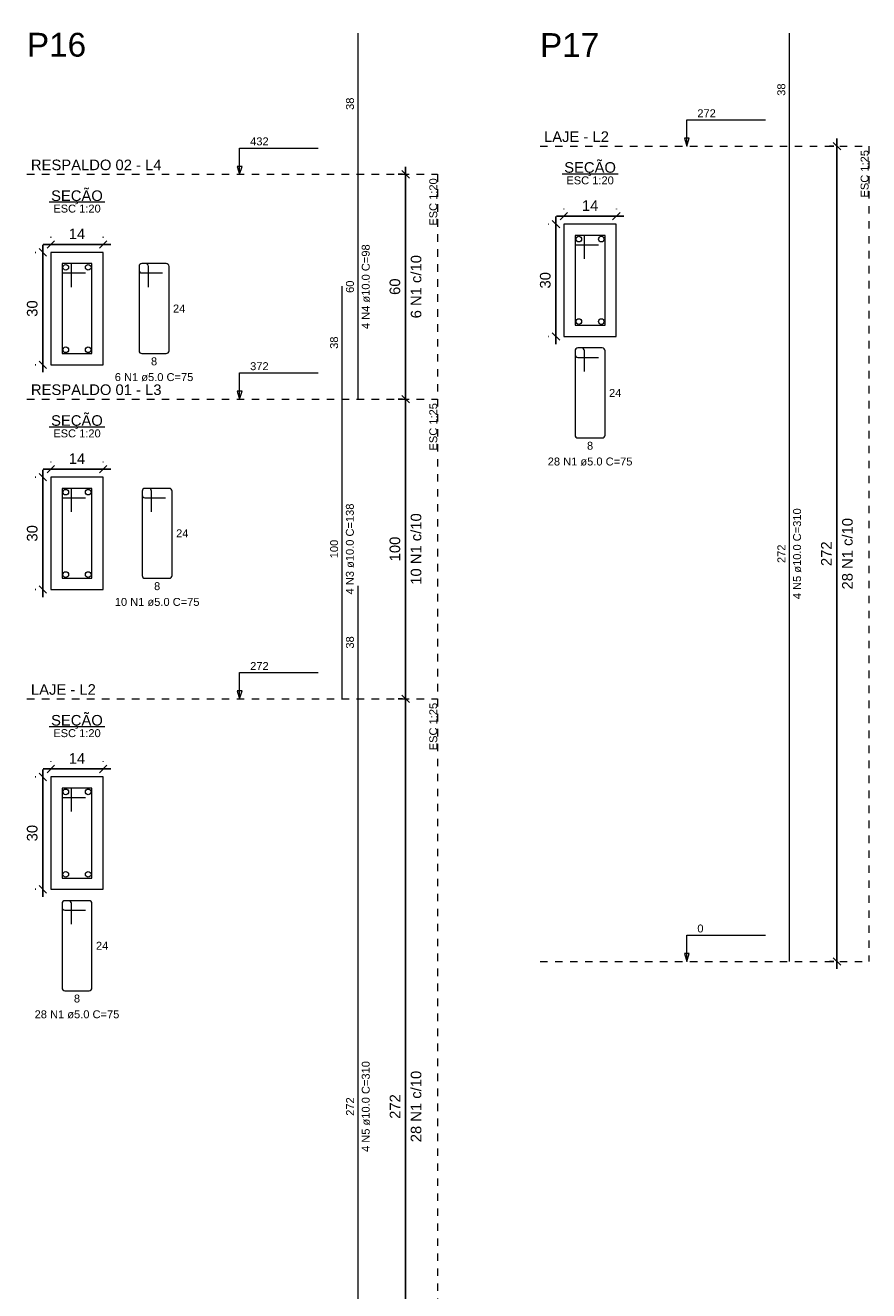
# Model space of a CAD drawing. Header units: millimetres. Extents: x 337 to 526, y -381 to -65.
# Tile 91 of 104: x 480 to 492, y -112 to -95. Entities that reach past the tile are written whole.
import ezdxf

# ---------------------------------------------------------------- set-up
doc = ezdxf.new("R2010")
doc.units = ezdxf.units.MM
doc.header["$MEASUREMENT"] = 0
doc.linetypes.add('Dashed', pattern=[0.75, 0.5, -0.25])
doc.layers.get('0').update_dxf_attribs({"lineweight": 5})
for name, color, linetype, lineweight in [('Descrição da armadura', 7, 'Continuous', 5), ('DT-Barras na forma', 1, 'Continuous', 20), ('DT-Barras no corte', 5, 'Continuous', 5), ('DT-Barras rebatidas', 1, 'Continuous', 20), ('DT-Cotas', 7, 'Continuous', 5), ('DT-Forma', 5, 'Continuous', 5), ('DT-Pontilhado', 7, 'Dashed', 5), ('DT-Textos', 7, 'Continuous', 5), ('DT-Título', 102, 'Continuous', 20), ('Textos armaduras', 7, 'Continuous', 5)]:
    doc.layers.add(name, color=color, linetype=linetype, lineweight=lineweight)
doc.styles.add('Arial', font='arial.ttf')
doc.dimstyles.new('UM_20.000000', dxfattribs={"dimtxt": 0.18, "dimasz": 0.1, "dimexe": 0.1, "dimexo": 0.2, "dimgap": 0, "dimtad": 1, "dimtih": 1, "dimtoh": 1, "dimdec": 1, "dimlfac": 20, "dimzin": 0, "dimdsep": 46, "dimtxsty": 'Standard', "dimcen": 0.09, "dimdle": 0.1, "dimadec": 1, "dimazin": 2, "dimtfac": 1, "dimtdec": 4, "dimtofl": 0, "dimtmove": 0, "dimatfit": 3, "dimfxl": 1, "dimtolj": 1, "dimarcsym": 0})
doc.dimstyles.new('UM_25.000000', dxfattribs={"dimtxt": 0.18, "dimasz": 0.1, "dimexe": 0.1, "dimexo": 0.2, "dimgap": 0, "dimtad": 1, "dimtih": 1, "dimtoh": 1, "dimdec": 1, "dimlfac": 25, "dimzin": 0, "dimdsep": 46, "dimtxsty": 'Standard', "dimcen": 0.09, "dimdle": 0.1, "dimadec": 1, "dimazin": 2, "dimtfac": 1, "dimtdec": 4, "dimtofl": 0, "dimtmove": 0, "dimatfit": 3, "dimfxl": 1, "dimtolj": 1, "dimarcsym": 0})

# ---------------------------------------------------------------- blocks, each defined once
blk = doc.blocks.new('_Oblique')
at = {"color": 0, "linetype": 'ByBlock', "lineweight": -2}
blk.add_line((-0.5, -0.5), (0.5, 0.5), dxfattribs=at)
blk = doc.blocks.new('*D806')
at = {"layer": 'Defpoints', "color": 0, "transparency": 16777216}
for p in [(480.611, -98.366), (480.505, -99.866), (480.611, -99.866)]:
    blk.add_point(p, dxfattribs=at)
at = {"layer": 'DT-Cotas', "color": 0, "lineweight": -2, "transparency": 16777216}
for p, q in [((480.505, -98.266), (480.505, -99.966)), ((480.411, -98.366), (480.405, -98.366)), ((480.411, -99.866), (480.405, -99.866))]:
    blk.add_line(p, q, dxfattribs=at)
at = {"layer": 'DT-Cotas', "color": 0, "lineweight": -2, "transparency": 16777216, "xscale": 0.1, "yscale": 0.1, "zscale": 0.1}
for p, rotation in [((480.505, -98.366), 90), ((480.505, -99.866), 270)]:
    blk.add_blockref('_Oblique', p, dxfattribs=dict(at, rotation=rotation))
at = {"layer": 'DT-Cotas', "color": 7, "transparency": 16777216, "insert": (480.364, -99.116), "char_height": 0.1412, "attachment_point": 5, "rotation": 90, "style": 'Arial'}
blk.add_mtext('\\A1;30', dxfattribs=at)
blk = doc.blocks.new('*D807')
at = {"layer": 'Defpoints', "color": 0, "transparency": 16777216}
for p in [(481.311, -98.26), (480.611, -98.366), (481.311, -98.366)]:
    blk.add_point(p, dxfattribs=at)
at = {"layer": 'DT-Cotas', "color": 0, "lineweight": -2, "transparency": 16777216}
for p, q in [((480.511, -98.26), (481.411, -98.26)), ((480.611, -98.166), (480.611, -98.16)), ((481.311, -98.166), (481.311, -98.16))]:
    blk.add_line(p, q, dxfattribs=at)
at = {"layer": 'DT-Cotas', "color": 0, "lineweight": -2, "transparency": 16777216, "xscale": 0.1, "yscale": 0.1, "zscale": 0.1, "rotation": 180}
blk.add_blockref('_Oblique', (480.611, -98.26), dxfattribs=at)
at = {"layer": 'DT-Cotas', "color": 0, "lineweight": -2, "transparency": 16777216, "xscale": 0.1, "yscale": 0.1, "zscale": 0.1}
blk.add_blockref('_Oblique', (481.311, -98.26), dxfattribs=at)
at = {"layer": 'DT-Cotas', "color": 7, "transparency": 16777216, "insert": (480.961, -98.119), "char_height": 0.1412, "attachment_point": 5, "rotation": 0.0057, "style": 'Arial'}
blk.add_mtext('\\A1;14', dxfattribs=at)
blk = doc.blocks.new('*D808')
at = {"layer": 'Defpoints', "color": 0, "transparency": 16777216}
for p in [(485.347, -97.324), (485.505, -97.324), (485.505, -100.324)]:
    blk.add_point(p, dxfattribs=at)
at = {"layer": 'DT-Cotas', "color": 0, "lineweight": -2, "transparency": 16777216}
for p, q in [((485.347, -100.424), (485.347, -97.224)), ((485.305, -97.324), (485.247, -97.324)), ((485.305, -100.324), (485.247, -100.324))]:
    blk.add_line(p, q, dxfattribs=at)
at = {"layer": 'DT-Cotas', "color": 0, "lineweight": -2, "transparency": 16777216, "xscale": 0.1, "yscale": 0.1, "zscale": 0.1}
for p, rotation in [((485.347, -97.324), 90), ((485.347, -100.324), 270)]:
    blk.add_blockref('_Oblique', p, dxfattribs=dict(at, rotation=rotation))
blk = doc.blocks.new('*D818')
at = {"layer": 'Defpoints', "color": 0, "transparency": 16777216}
for p in [(480.611, -101.366), (480.505, -102.866), (480.611, -102.866)]:
    blk.add_point(p, dxfattribs=at)
at = {"layer": 'DT-Cotas', "color": 0, "lineweight": -2, "transparency": 16777216}
for p, q in [((480.505, -101.266), (480.505, -102.966)), ((480.411, -101.366), (480.405, -101.366)), ((480.411, -102.866), (480.405, -102.866))]:
    blk.add_line(p, q, dxfattribs=at)
at = {"layer": 'DT-Cotas', "color": 0, "lineweight": -2, "transparency": 16777216, "xscale": 0.1, "yscale": 0.1, "zscale": 0.1}
for p, rotation in [((480.505, -101.366), 90), ((480.505, -102.866), 270)]:
    blk.add_blockref('_Oblique', p, dxfattribs=dict(at, rotation=rotation))
at = {"layer": 'DT-Cotas', "color": 7, "transparency": 16777216, "insert": (480.364, -102.116), "char_height": 0.1412, "attachment_point": 5, "rotation": 90, "style": 'Arial'}
blk.add_mtext('\\A1;30', dxfattribs=at)
blk = doc.blocks.new('*D819')
at = {"layer": 'Defpoints', "color": 0, "transparency": 16777216}
for p in [(481.311, -101.26), (480.611, -101.366), (481.311, -101.366)]:
    blk.add_point(p, dxfattribs=at)
at = {"layer": 'DT-Cotas', "color": 0, "lineweight": -2, "transparency": 16777216}
for p, q in [((480.511, -101.26), (481.411, -101.26)), ((480.611, -101.166), (480.611, -101.16)), ((481.311, -101.166), (481.311, -101.16))]:
    blk.add_line(p, q, dxfattribs=at)
at = {"layer": 'DT-Cotas', "color": 0, "lineweight": -2, "transparency": 16777216, "xscale": 0.1, "yscale": 0.1, "zscale": 0.1, "rotation": 180}
blk.add_blockref('_Oblique', (480.611, -101.26), dxfattribs=at)
at = {"layer": 'DT-Cotas', "color": 0, "lineweight": -2, "transparency": 16777216, "xscale": 0.1, "yscale": 0.1, "zscale": 0.1}
blk.add_blockref('_Oblique', (481.311, -101.26), dxfattribs=at)
at = {"layer": 'DT-Cotas', "color": 7, "transparency": 16777216, "insert": (480.961, -101.119), "char_height": 0.1412, "attachment_point": 5, "rotation": 0.0057, "style": 'Arial'}
blk.add_mtext('\\A1;14', dxfattribs=at)
blk = doc.blocks.new('*D820')
at = {"layer": 'Defpoints', "color": 0, "transparency": 16777216}
for p in [(485.347, -100.324), (485.505, -100.324), (485.505, -104.324)]:
    blk.add_point(p, dxfattribs=at)
at = {"layer": 'DT-Cotas', "color": 0, "lineweight": -2, "transparency": 16777216}
for p, q in [((485.347, -104.424), (485.347, -100.224)), ((485.305, -100.324), (485.247, -100.324)), ((485.305, -104.324), (485.247, -104.324))]:
    blk.add_line(p, q, dxfattribs=at)
at = {"layer": 'DT-Cotas', "color": 0, "lineweight": -2, "transparency": 16777216, "xscale": 0.1, "yscale": 0.1, "zscale": 0.1}
for p, rotation in [((485.347, -100.324), 90), ((485.347, -104.324), 270)]:
    blk.add_blockref('_Oblique', p, dxfattribs=dict(at, rotation=rotation))
blk = doc.blocks.new('*D821')
at = {"layer": 'Defpoints', "color": 0, "transparency": 16777216}
for p in [(480.611, -105.366), (480.505, -106.866), (480.611, -106.866)]:
    blk.add_point(p, dxfattribs=at)
at = {"layer": 'DT-Cotas', "color": 0, "lineweight": -2, "transparency": 16777216}
for p, q in [((480.411, -105.366), (480.405, -105.366)), ((480.505, -105.266), (480.505, -106.966)), ((480.411, -106.866), (480.405, -106.866))]:
    blk.add_line(p, q, dxfattribs=at)
at = {"layer": 'DT-Cotas', "color": 0, "lineweight": -2, "transparency": 16777216, "xscale": 0.1, "yscale": 0.1, "zscale": 0.1}
for p, rotation in [((480.505, -105.366), 90), ((480.505, -106.866), 270)]:
    blk.add_blockref('_Oblique', p, dxfattribs=dict(at, rotation=rotation))
at = {"layer": 'DT-Cotas', "color": 7, "transparency": 16777216, "insert": (480.364, -106.116), "char_height": 0.1412, "attachment_point": 5, "rotation": 90, "style": 'Arial'}
blk.add_mtext('\\A1;30', dxfattribs=at)
blk = doc.blocks.new('*D822')
at = {"layer": 'Defpoints', "color": 0, "transparency": 16777216}
for p in [(480.611, -105.366), (481.311, -105.26), (481.311, -105.366)]:
    blk.add_point(p, dxfattribs=at)
at = {"layer": 'DT-Cotas', "color": 0, "lineweight": -2, "transparency": 16777216}
for p, q in [((480.611, -105.166), (480.611, -105.16)), ((481.311, -105.166), (481.311, -105.16)), ((480.511, -105.26), (481.411, -105.26))]:
    blk.add_line(p, q, dxfattribs=at)
at = {"layer": 'DT-Cotas', "color": 0, "lineweight": -2, "transparency": 16777216, "xscale": 0.1, "yscale": 0.1, "zscale": 0.1, "rotation": 180}
blk.add_blockref('_Oblique', (480.611, -105.26), dxfattribs=at)
at = {"layer": 'DT-Cotas', "color": 0, "lineweight": -2, "transparency": 16777216, "xscale": 0.1, "yscale": 0.1, "zscale": 0.1}
blk.add_blockref('_Oblique', (481.311, -105.26), dxfattribs=at)
at = {"layer": 'DT-Cotas', "color": 7, "transparency": 16777216, "insert": (480.961, -105.119), "char_height": 0.1412, "attachment_point": 5, "rotation": 0.0057, "style": 'Arial'}
blk.add_mtext('\\A1;14', dxfattribs=at)
blk = doc.blocks.new('*D823')
at = {"layer": 'Defpoints', "color": 0, "transparency": 16777216}
for p in [(485.347, -104.324), (485.505, -104.324), (485.505, -115.204)]:
    blk.add_point(p, dxfattribs=at)
at = {"layer": 'DT-Cotas', "color": 0, "lineweight": -2, "transparency": 16777216}
for p, q in [((485.305, -104.324), (485.247, -104.324)), ((485.347, -115.304), (485.347, -104.224)), ((485.305, -115.204), (485.247, -115.204))]:
    blk.add_line(p, q, dxfattribs=at)
at = {"layer": 'DT-Cotas', "color": 0, "lineweight": -2, "transparency": 16777216, "xscale": 0.1, "yscale": 0.1, "zscale": 0.1}
for p, rotation in [((485.347, -104.324), 90), ((485.347, -115.204), 270)]:
    blk.add_blockref('_Oblique', p, dxfattribs=dict(at, rotation=rotation))
blk = doc.blocks.new('*D824')
at = {"layer": 'Defpoints', "color": 0, "transparency": 16777216}
for p in [(487.459, -97.989), (487.353, -99.489), (487.459, -99.489)]:
    blk.add_point(p, dxfattribs=at)
at = {"layer": 'DT-Cotas', "color": 0, "lineweight": -2, "transparency": 16777216}
for p, q in [((487.353, -97.889), (487.353, -99.589)), ((487.259, -97.989), (487.253, -97.989)), ((487.259, -99.489), (487.253, -99.489))]:
    blk.add_line(p, q, dxfattribs=at)
at = {"layer": 'DT-Cotas', "color": 0, "lineweight": -2, "transparency": 16777216, "xscale": 0.1, "yscale": 0.1, "zscale": 0.1}
for p, rotation in [((487.353, -97.989), 90), ((487.353, -99.489), 270)]:
    blk.add_blockref('_Oblique', p, dxfattribs=dict(at, rotation=rotation))
at = {"layer": 'DT-Cotas', "color": 7, "transparency": 16777216, "insert": (487.211, -98.739), "char_height": 0.1412, "attachment_point": 5, "rotation": 90, "style": 'Arial'}
blk.add_mtext('\\A1;30', dxfattribs=at)
blk = doc.blocks.new('*D825')
at = {"layer": 'Defpoints', "color": 0, "transparency": 16777216}
for p in [(488.159, -97.883), (487.459, -97.989), (488.159, -97.989)]:
    blk.add_point(p, dxfattribs=at)
at = {"layer": 'DT-Cotas', "color": 0, "lineweight": -2, "transparency": 16777216}
for p, q in [((487.359, -97.883), (488.259, -97.883)), ((487.459, -97.789), (487.459, -97.783)), ((488.159, -97.789), (488.159, -97.783))]:
    blk.add_line(p, q, dxfattribs=at)
at = {"layer": 'DT-Cotas', "color": 0, "lineweight": -2, "transparency": 16777216, "xscale": 0.1, "yscale": 0.1, "zscale": 0.1, "rotation": 180}
blk.add_blockref('_Oblique', (487.459, -97.883), dxfattribs=at)
at = {"layer": 'DT-Cotas', "color": 0, "lineweight": -2, "transparency": 16777216, "xscale": 0.1, "yscale": 0.1, "zscale": 0.1}
blk.add_blockref('_Oblique', (488.159, -97.883), dxfattribs=at)
at = {"layer": 'DT-Cotas', "color": 7, "transparency": 16777216, "insert": (487.809, -97.742), "char_height": 0.1412, "attachment_point": 5, "rotation": 0.0057, "style": 'Arial'}
blk.add_mtext('\\A1;14', dxfattribs=at)
blk = doc.blocks.new('*D792')
at = {"layer": 'Defpoints', "color": 0, "transparency": 16777216}
for p in [(491.103, -96.948), (491.262, -96.948), (491.262, -107.828)]:
    blk.add_point(p, dxfattribs=at)
at = {"layer": 'DT-Cotas', "color": 0, "lineweight": -2, "transparency": 16777216}
for p, q in [((491.103, -107.928), (491.103, -96.848)), ((491.062, -96.948), (491.003, -96.948)), ((491.062, -107.828), (491.003, -107.828))]:
    blk.add_line(p, q, dxfattribs=at)
at = {"layer": 'DT-Cotas', "color": 0, "lineweight": -2, "transparency": 16777216, "xscale": 0.1, "yscale": 0.1, "zscale": 0.1}
for p, rotation in [((491.103, -96.948), 90), ((491.103, -107.828), 270)]:
    blk.add_blockref('_Oblique', p, dxfattribs=dict(at, rotation=rotation))

msp = doc.modelspace()

# ---------------------------------------------------------------- linework, layer by layer
at = {"layer": 'DT-Barras na forma'}
for points in [[(487.7335, -98.4516), (487.7335, -98.1391), (487.6085, -98.1391), (487.6085, -99.3391), (488.0085, -99.3391), (488.0085, -98.1391), (487.6085, -98.1391), (487.6085, -98.2641), (487.921, -98.2641)], [(480.8859, -98.8283), (480.8859, -98.5158), (480.7609, -98.5158), (480.7609, -99.7158), (481.1609, -99.7158), (481.1609, -98.5158), (480.7609, -98.5158), (480.7609, -98.6408), (481.0734, -98.6408)], [(480.8859, -101.8283), (480.8859, -101.5158), (480.7609, -101.5158), (480.7609, -102.7158), (481.1609, -102.7158), (481.1609, -101.5158), (480.7609, -101.5158), (480.7609, -101.6408), (481.0734, -101.6408)], [(480.8859, -105.8283), (480.8859, -105.5158), (480.7609, -105.5158), (480.7609, -106.7158), (481.1609, -106.7158), (481.1609, -105.5158), (480.7609, -105.5158), (480.7609, -105.6408), (481.0734, -105.6408)]]:
    msp.add_lwpolyline(points, dxfattribs=at)
at = {"layer": 'DT-Barras no corte'}
for centre in [(487.6585, -98.1891), (487.9585, -98.1891), (480.8109, -98.5658), (481.1109, -98.5658), (487.6585, -99.2891), (487.9585, -99.2891), (480.8109, -99.6658), (481.1109, -99.6658), (480.8109, -101.5658), (481.1109, -101.5658), (480.8109, -102.6658), (481.1109, -102.6658), (480.8109, -105.5658), (481.1109, -105.5658), (480.8109, -106.6658), (481.1109, -106.6658)]:
    msp.add_circle(centre, 0.0375, dxfattribs=at)
at = {"layer": 'DT-Barras rebatidas'}
for p, q in [((484.7112, -97.3244), (484.7112, -95.441)), ((490.4677, -96.9478), (490.4677, -95.441)), ((490.4677, -107.8278), (490.4677, -96.9478)), ((484.7112, -100.3244), (484.7112, -97.3244)), ((481.7895, -98.5533), (481.7895, -99.6783)), ((481.7895, -98.5533), (481.7895, -98.6033)), ((481.877, -98.5158), (481.827, -98.5158)), ((482.152, -98.5158), (481.827, -98.5158)), ((481.9145, -98.8283), (481.9145, -98.5533)), ((482.1895, -99.6783), (482.1895, -98.5533)), ((481.827, -98.6408), (482.102, -98.6408)), ((484.4994, -100.3244), (484.4994, -98.8177)), ((481.827, -99.7158), (482.152, -99.7158)), ((487.6085, -99.6796), (487.6085, -100.8046)), ((487.6085, -99.6796), (487.6085, -99.7296)), ((487.696, -99.6421), (487.646, -99.6421)), ((487.971, -99.6421), (487.646, -99.6421)), ((487.646, -99.7671), (487.921, -99.7671)), ((487.7335, -99.9546), (487.7335, -99.6796)), ((488.0085, -100.8046), (488.0085, -99.6796)), ((484.4994, -104.3244), (484.4994, -100.3244)), ((487.646, -100.8421), (487.971, -100.8421)), ((481.8307, -101.5533), (481.8307, -102.6783)), ((481.8307, -101.5533), (481.8307, -101.6033)), ((481.9182, -101.5158), (481.8682, -101.5158)), ((482.1932, -101.5158), (481.8682, -101.5158)), ((481.8682, -101.6408), (482.1432, -101.6408)), ((481.9557, -101.8283), (481.9557, -101.5533)), ((482.2307, -102.6783), (482.2307, -101.5533)), ((481.8682, -102.7158), (482.1932, -102.7158)), ((484.7112, -104.3244), (484.7112, -102.8177)), ((484.7112, -115.2044), (484.7112, -104.3244)), ((480.8484, -107.0187), (480.7984, -107.0187)), ((481.1234, -107.0187), (480.7984, -107.0187)), ((480.7609, -107.0562), (480.7609, -108.1812)), ((480.7609, -107.0562), (480.7609, -107.1062)), ((480.7984, -107.1437), (481.0734, -107.1437)), ((480.8859, -107.3312), (480.8859, -107.0562)), ((481.1609, -108.1812), (481.1609, -107.0562)), ((480.7984, -108.2187), (481.1234, -108.2187))]:
    msp.add_line(p, q, dxfattribs=at)
for centre, start, end in [((481.827, -98.5533), 90, 180), ((481.827, -98.5533), 90, 180), ((481.827, -98.6033), 180, 270), ((481.877, -98.5533), 0, 90), ((482.152, -98.5533), 0, 90), ((481.827, -99.6783), 180, 270), ((482.152, -99.6783), 270, 0), ((487.646, -99.6796), 90, 180), ((487.646, -99.6796), 90, 180), ((487.646, -99.7296), 180, 270), ((487.696, -99.6796), 0, 90), ((487.971, -99.6796), 0, 90), ((487.646, -100.8046), 180, 270), ((487.971, -100.8046), 270, 0), ((481.8682, -101.5533), 90, 180), ((481.8682, -101.5533), 90, 180), ((481.8682, -101.6033), 180, 270), ((481.9182, -101.5533), 0, 90), ((482.1932, -101.5533), 0, 90), ((481.8682, -102.6783), 180, 270), ((482.1932, -102.6783), 270, 0), ((480.7984, -107.0562), 90, 180), ((480.7984, -107.0562), 90, 180), ((480.8484, -107.0562), 0, 90), ((481.1234, -107.0562), 0, 90), ((480.7984, -107.1062), 180, 270), ((480.7984, -108.1812), 180, 270), ((481.1234, -108.1812), 270, 0)]:
    msp.add_arc(centre, 0.0375, start, end, dxfattribs=at)
at = {"layer": 'DT-Forma'}
for points in [[(487.4585, -99.4891), (488.1585, -99.4891), (488.1585, -97.9891), (487.4585, -97.9891), (487.4585, -99.4891)], [(480.6109, -99.8658), (481.3109, -99.8658), (481.3109, -98.3658), (480.6109, -98.3658), (480.6109, -99.8658)], [(480.6109, -102.8658), (481.3109, -102.8658), (481.3109, -101.3658), (480.6109, -101.3658), (480.6109, -102.8658)], [(480.6109, -106.8658), (481.3109, -106.8658), (481.3109, -105.3658), (480.6109, -105.3658), (480.6109, -106.8658)]]:
    msp.add_lwpolyline(points, close=True, dxfattribs=at)
at = {"layer": 'DT-Pontilhado', "ltscale": 0.2}
for p, q in [((487.1408, -96.9478), (491.5267, -96.9478)), ((491.5267, -96.9478), (491.5267, -107.8278)), ((480.2932, -97.3244), (485.7702, -97.3244)), ((485.7702, -97.3244), (485.7702, -115.2044)), ((480.2932, -100.3244), (485.7702, -100.3244)), ((480.2932, -104.3244), (485.7702, -104.3244)), ((487.1408, -107.8278), (491.5267, -107.8278))]:
    msp.add_line(p, q, dxfattribs=at)
at = {"layer": 'DT-Textos'}
for p, q in [((487.4359, -97.3166), (488.1812, -97.3166)), ((480.5883, -97.6933), (481.3336, -97.6933)), ((480.5883, -100.6933), (481.3336, -100.6933)), ((480.5883, -104.6933), (481.3336, -104.6933))]:
    msp.add_line(p, q, dxfattribs=at)
for points in [[(489.1, -96.9478), (489.1318, -96.8419), (489.0682, -96.8419), (489.1, -96.9478), (489.1, -96.5978), (490.15, -96.5978)], [(483.1317, -97.3244), (483.1635, -97.2185), (483.0999, -97.2185), (483.1317, -97.3244), (483.1317, -96.9744), (484.1817, -96.9744)], [(483.1317, -100.3244), (483.1635, -100.2185), (483.0999, -100.2185), (483.1317, -100.3244), (483.1317, -99.9744), (484.1817, -99.9744)], [(483.1317, -104.3244), (483.1635, -104.2185), (483.0999, -104.2185), (483.1317, -104.3244), (483.1317, -103.9744), (484.1817, -103.9744)], [(489.1, -107.8278), (489.1318, -107.7219), (489.0682, -107.7219), (489.1, -107.8278), (489.1, -107.4778), (490.15, -107.4778)]]:
    msp.add_lwpolyline(points, dxfattribs=at)

# ---------------------------------------------------------------- texts
at = {"layer": 'Descrição da armadura', "linetype": 'Continuous', "char_height": 0.1059, "attachment_point": 8, "rotation": 90, "line_spacing_factor": 0.798, "style": 'Arial'}
for s, insert, width in [('4 N4 ø10.0 C=98', (484.87, -98.8244), 2.267374), ('4 N3 ø10.0 C=138', (484.6582, -102.3244), 2.43235), ('4 N5 ø10.0 C=310', (490.6265, -102.3878), 2.43235), ('4 N5 ø10.0 C=310', (484.87, -109.7644), 2.43235)]:
    msp.add_mtext(s, dxfattribs=dict(at, insert=insert, width=width))
at = {"layer": 'Descrição da armadura', "color": 7, "linetype": 'Continuous', "char_height": 0.1412, "attachment_point": 8, "rotation": 90, "line_spacing_factor": 0.798, "style": 'Arial'}
for s, insert, width in [('6 N1 c/10', (485.5584, -98.8244), 1.692926), ('10 N1 c/10', (485.5584, -102.3244), 1.912894), ('28 N1 c/10', (491.3149, -102.3878), 1.912894), ('28 N1 c/10', (485.5584, -109.7644), 1.912894)]:
    msp.add_mtext(s, dxfattribs=dict(at, insert=insert, width=width))
at = {"layer": 'Descrição da armadura', "linetype": 'Continuous', "char_height": 0.1059, "attachment_point": 8, "line_spacing_factor": 0.798, "style": 'Arial'}
for s, insert, width in [('6 N1 ø5.0 C=75', (481.9895, -100.0864), 2.102398), ('28 N1 ø5.0 C=75', (487.8085, -101.2127), 2.267374), ('10 N1 ø5.0 C=75', (482.0307, -103.0864), 2.267374), ('28 N1 ø5.0 C=75', (480.9609, -108.5894), 2.267374)]:
    msp.add_mtext(s, dxfattribs=dict(at, insert=insert, width=width))
at = {"layer": 'DT-Cotas', "color": 7, "linetype": 'Continuous', "char_height": 0.1412, "attachment_point": 8, "rotation": 90, "line_spacing_factor": 0.798, "style": 'Arial'}
for s, insert, width in [('60', (485.276, -98.8244), 0.439937), ('100', (485.276, -102.3244), 0.659905), ('272', (491.0325, -102.3878), 0.659905), ('272', (485.276, -109.7644), 0.659905)]:
    msp.add_mtext(s, dxfattribs=dict(at, insert=insert, width=width))
at = {"layer": 'DT-Textos', "char_height": 0.1059, "attachment_point": 7, "line_spacing_factor": 0.798, "style": 'Arial'}
for s, insert, width in [('272', (489.24, -96.5628), 0.50244), ('432', (483.2717, -96.9394), 0.50244), ('372', (483.2717, -99.9394), 0.50244), ('272', (483.2717, -103.9394), 0.50244), ('0', (489.24, -107.4428), 0.16748)]:
    msp.add_mtext(s, dxfattribs=dict(at, insert=insert, width=width))
at = {"layer": 'DT-Textos', "linetype": 'Continuous', "line_spacing_factor": 0.798, "style": 'Arial'}
for s, insert, char_height, width, attachment_point in [('LAJE - L2', (487.1938, -96.8948), 0.1412, 1.983514, 7), ('RESPALDO 02 - L4', (480.3462, -97.2715), 0.1412, 3.991952, 7), ('SEÇÃO', (487.8085, -97.347), 0.1412, 1.58143, 8), ('ESC 1:20', (487.8085, -97.4596), 0.1059, 1.288964, 8), ('SEÇÃO', (480.9605, -97.724), 0.1412, 1.58143, 8), ('ESC 1:20', (480.9609, -97.8363), 0.1059, 1.288964, 8), ('RESPALDO 01 - L3', (480.3462, -100.2715), 0.1412, 3.991952, 7), ('SEÇÃO', (480.9605, -100.724), 0.1412, 1.58143, 8), ('ESC 1:20', (480.9609, -100.8363), 0.1059, 1.288964, 8), ('LAJE - L2', (480.3462, -104.2715), 0.1412, 1.983514, 7), ('SEÇÃO', (480.9605, -104.724), 0.1412, 1.58143, 8), ('ESC 1:20', (480.9609, -104.8363), 0.1059, 1.288964, 8)]:
    msp.add_mtext(s, dxfattribs=dict(at, insert=insert, char_height=char_height, width=width, attachment_point=attachment_point))
at = {"layer": 'DT-Textos', "linetype": 'Continuous', "char_height": 0.1059, "width": 1.288964, "attachment_point": 9, "rotation": 90, "line_spacing_factor": 0.798, "style": 'Arial'}
for s, insert in [('ESC 1:25', (491.5267, -97.0007)), ('ESC 1:20', (485.7702, -97.3774)), ('ESC 1:25', (485.7702, -100.3774)), ('ESC 1:25', (485.7702, -104.3774))]:
    msp.add_mtext(s, dxfattribs=dict(at, insert=insert))
at = {"layer": 'DT-Título', "linetype": 'Continuous', "char_height": 0.3177, "width": 1.607456, "attachment_point": 7, "line_spacing_factor": 0.798, "style": 'Arial'}
for s, insert in [('P16', (480.2932, -95.7587)), ('P17', (487.1408, -95.7587))]:
    msp.add_mtext(s, dxfattribs=dict(at, insert=insert))
at = {"layer": 'Textos armaduras', "linetype": 'Continuous', "char_height": 0.1059, "attachment_point": 7, "rotation": 90, "line_spacing_factor": 0.798, "style": 'Arial'}
for s, insert, width in [('38', (490.4147, -96.2769), 0.329953), ('38', (484.6582, -96.4652), 0.329953), ('60', (484.6582, -98.9069), 0.329953), ('38', (484.4464, -99.6536), 0.329953), ('100', (484.4464, -102.4482), 0.494929), ('272', (490.4147, -102.5115), 0.494929), ('38', (484.6582, -103.6536), 0.329953), ('272', (484.6582, -109.8882), 0.494929)]:
    msp.add_mtext(s, dxfattribs=dict(at, insert=insert, width=width))
at = {"layer": 'Textos armaduras', "linetype": 'Continuous', "char_height": 0.1059, "attachment_point": 7, "line_spacing_factor": 0.798, "style": 'Arial'}
for s, insert, width in [('24', (482.2424, -99.1687), 0.329953), ('8', (481.9482, -99.8746), 0.164976), ('24', (488.0615, -100.295), 0.329953), ('8', (487.7673, -101.0009), 0.164976), ('24', (482.2837, -102.1687), 0.329953), ('8', (481.9895, -102.8746), 0.164976), ('24', (481.2139, -107.6717), 0.329953), ('8', (480.9197, -108.3776), 0.164976)]:
    msp.add_mtext(s, dxfattribs=dict(at, insert=insert, width=width))

# ---------------------------------------------------------------- dimensions: what is measured, and where the dimension line sits
at = {"layer": 'DT-Cotas'}
for base, p1, p2, dimstyle, override, picture, middle in [((491.1031, -96.9478), (491.2619, -107.8278), (491.2619, -96.9478), 'UM_25.000000', {"dimtxt": 0.1412, "dimasz": 0.1, "dimexe": 0.1, "dimexo": 0.2, "dimtad": 1, "dimtih": 0, "dimtoh": 0, "dimdec": 1, "dimlfac": 25, "dimzin": 8, "dimtxsty": 'Arial', "dimblk": 'Oblique', "dimblk1": 'Oblique', "dimblk2": 'Oblique', "dimsah": 1, "dimdle": 0.1, "dimse1": 0, "dimse2": 0, "dimclrt": 7, "dimadec": 1, "dimazin": 3, "dimtmove": 2, "dimldrblk": 'Oblique'}, '*D792', (490.9619, -102.3878)), ((485.3466, -97.3244), (485.5054, -100.3244), (485.5054, -97.3244), 'UM_20.000000', {"dimtxt": 0.1412, "dimasz": 0.1, "dimexe": 0.1, "dimexo": 0.2, "dimtad": 1, "dimtih": 0, "dimtoh": 0, "dimdec": 1, "dimlfac": 20, "dimzin": 8, "dimtxsty": 'Arial', "dimblk": 'Oblique', "dimblk1": 'Oblique', "dimblk2": 'Oblique', "dimsah": 1, "dimdle": 0.1, "dimse1": 0, "dimse2": 0, "dimclrt": 7, "dimadec": 1, "dimazin": 3, "dimtmove": 2, "dimldrblk": 'Oblique'}, '*D808', (485.2054, -98.8244)), ((485.3466, -100.3244), (485.5054, -104.3244), (485.5054, -100.3244), 'UM_25.000000', {"dimtxt": 0.1412, "dimasz": 0.1, "dimexe": 0.1, "dimexo": 0.2, "dimtad": 1, "dimtih": 0, "dimtoh": 0, "dimdec": 1, "dimlfac": 25, "dimzin": 8, "dimtxsty": 'Arial', "dimblk": 'Oblique', "dimblk1": 'Oblique', "dimblk2": 'Oblique', "dimsah": 1, "dimdle": 0.1, "dimse1": 0, "dimse2": 0, "dimclrt": 7, "dimadec": 1, "dimazin": 3, "dimtmove": 2, "dimldrblk": 'Oblique'}, '*D820', (485.2054, -102.3244)), ((485.3466, -104.3244), (485.5054, -115.2044), (485.5054, -104.3244), 'UM_25.000000', {"dimtxt": 0.1412, "dimasz": 0.1, "dimexe": 0.1, "dimexo": 0.2, "dimtad": 1, "dimtih": 0, "dimtoh": 0, "dimdec": 1, "dimlfac": 25, "dimzin": 8, "dimtxsty": 'Arial', "dimblk": 'Oblique', "dimblk1": 'Oblique', "dimblk2": 'Oblique', "dimsah": 1, "dimdle": 0.1, "dimse1": 0, "dimse2": 0, "dimclrt": 7, "dimadec": 1, "dimazin": 3, "dimtmove": 2, "dimldrblk": 'Oblique'}, '*D823', (485.2054, -109.7644))]:
    dim = msp.add_linear_dim(base=base, p1=p1, p2=p2, angle=90, text=' ', dimstyle=dimstyle, override=override, dxfattribs=at)
    dim.commit()
    dim.dimension.update_dxf_attribs({"geometry": picture, "text_midpoint": middle, "dimtype": 160, "text_rotation": 90})
for base, p1, p2, picture, middle in [((488.1585, -97.8832), (487.4585, -97.9891), (488.1585, -97.9891), '*D825', (487.8085, -97.742)), ((481.3109, -98.2599), (480.6109, -98.3658), (481.3109, -98.3658), '*D807', (480.9609, -98.1187)), ((481.3109, -101.2599), (480.6109, -101.3658), (481.3109, -101.3658), '*D819', (480.9609, -101.1187)), ((481.3109, -105.2599), (480.6109, -105.3658), (481.3109, -105.3658), '*D822', (480.9609, -105.1187))]:
    dim = msp.add_linear_dim(base=base, p1=p1, p2=p2, dimstyle='UM_20.000000', override={"dimtxt": 0.1412, "dimasz": 0.1, "dimexe": 0.1, "dimexo": 0.2, "dimtad": 1, "dimtih": 0, "dimtoh": 0, "dimdec": 1, "dimlfac": 20, "dimzin": 8, "dimtxsty": 'Arial', "dimblk": 'Oblique', "dimblk1": 'Oblique', "dimblk2": 'Oblique', "dimsah": 1, "dimdle": 0.1, "dimse1": 0, "dimse2": 0, "dimclrt": 7, "dimadec": 1, "dimazin": 3, "dimtmove": 2, "dimldrblk": 'Oblique'}, dxfattribs=at)
    dim.commit()
    dim.dimension.update_dxf_attribs({"geometry": picture, "text_midpoint": middle, "dimtype": 160, "text_rotation": 0.00573})
for base, p1, p2, picture, middle in [((487.3526, -99.4891), (487.4585, -97.9891), (487.4585, -99.4891), '*D824', (487.2114, -98.7391)), ((480.505, -99.8658), (480.6109, -98.3658), (480.6109, -99.8658), '*D806', (480.3638, -99.1158)), ((480.505, -102.8658), (480.6109, -101.3658), (480.6109, -102.8658), '*D818', (480.3638, -102.1158)), ((480.505, -106.8658), (480.6109, -105.3658), (480.6109, -106.8658), '*D821', (480.3638, -106.1158))]:
    dim = msp.add_linear_dim(base=base, p1=p1, p2=p2, angle=90, dimstyle='UM_20.000000', override={"dimtxt": 0.1412, "dimasz": 0.1, "dimexe": 0.1, "dimexo": 0.2, "dimtad": 1, "dimtih": 0, "dimtoh": 0, "dimdec": 1, "dimlfac": 20, "dimzin": 8, "dimtxsty": 'Arial', "dimblk": 'Oblique', "dimblk1": 'Oblique', "dimblk2": 'Oblique', "dimsah": 1, "dimdle": 0.1, "dimse1": 0, "dimse2": 0, "dimclrt": 7, "dimadec": 1, "dimazin": 3, "dimtmove": 2, "dimldrblk": 'Oblique'}, dxfattribs=at)
    dim.commit()
    dim.dimension.update_dxf_attribs({"geometry": picture, "text_midpoint": middle, "dimtype": 160, "text_rotation": 90})

doc.saveas('drawing.dxf')
